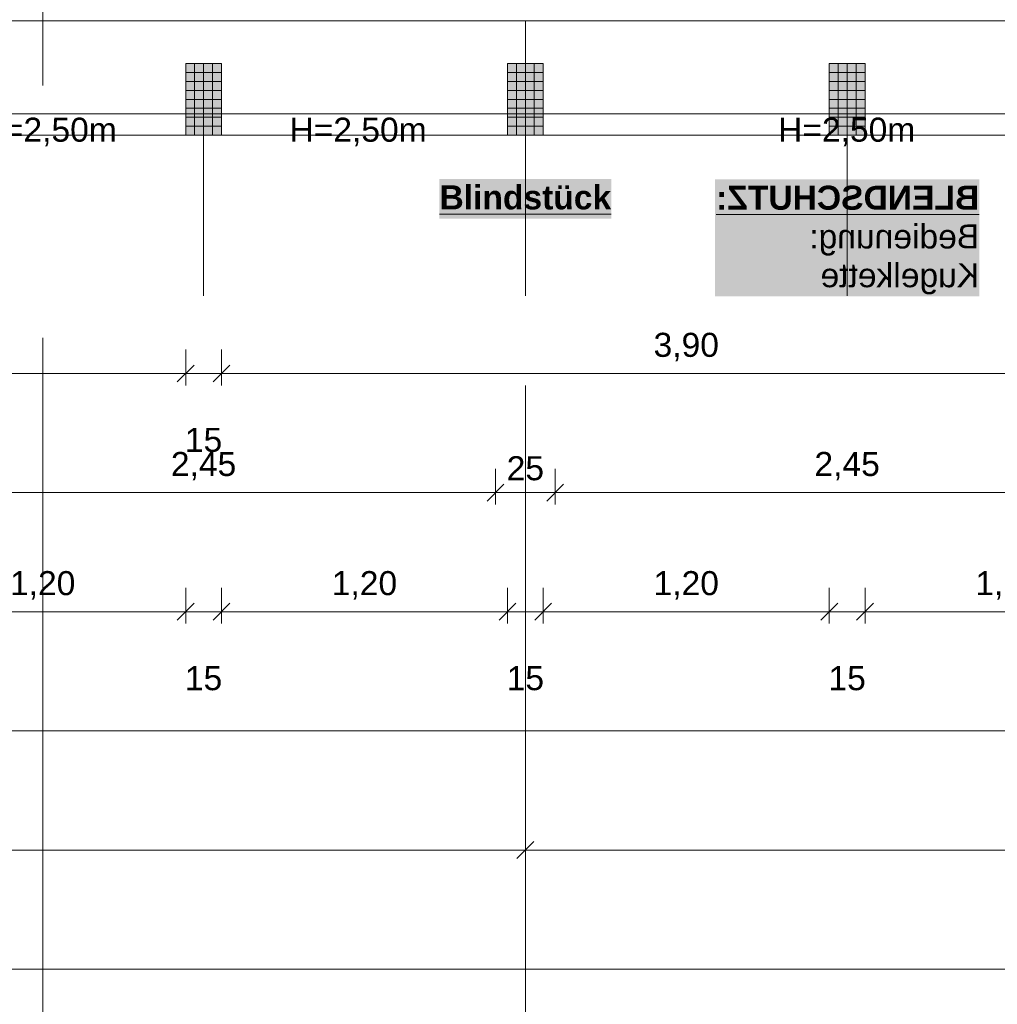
# Model space of a CAD drawing. Header units: metres. Extents: x -45 to 152, y -127 to 99.
# Tile 119 of 256: x -30.47 to -26.37, y -25.92 to -21.79. Entities that reach past the tile are written whole.
import ezdxf

# ---------------------------------------------------------------- set-up
doc = ezdxf.new("R2010")
doc.units = ezdxf.units.M
doc.header["$PDMODE"] = 1
doc.header["$PDSIZE"] = -2
doc.linetypes.add('Achsen 01', pattern=[5.291531, 3.175, -1.058062, 0.352704, -0.705764])
doc.linetypes.add('Raster 01', pattern=[2, 1, -1])
doc.layers.get('0').update_dxf_attribs({"lineweight": 25})
for name, color, linetype, lineweight, true_color in [('014_Fassadenarbeiten-000 Aufsicht Betonfertigteile', 7, 'Continuous', 9, 0xc0c0c0), ('031_Metallbauarbeiten-330 Aufsicht Metallbauarbeiten', 7, 'Continuous', 9, 0xa6a6a6), ('AV1-Achsen', 1, 'Achsen 01', 18, 0xff0000), ('AV1-Raster', 7, 'Raster 01', 9, 0xa6a6a6)]:
    doc.layers.add(name, color=color, linetype=linetype, lineweight=lineweight, true_color=true_color)
for name, color, linetype, lineweight in [('014_Fassadenarbeiten-330 Betonfertigteile vertikal', 7, 'Continuous', 9), ('030_Sonnenschutzarbeiten-BLENDSCHUTZ', 7, 'Continuous', 5), ('030_Sonnenschutzarbeiten-BLENDSCHUTZ  Beschriftung', 7, 'Continuous', 5), ('_1.35m (3D)', 7, 'Continuous', 9), ('_GRU (2D)', 7, 'Continuous', 9), ('_OG 2 (2D)', 7, 'Continuous', 9), ('_OG 2 - DS (2D)', 7, 'Continuous', 9), ('AV1-Schnitt Achsen', 7, 'Achsen 01', 18), ('Bemaßung-Bemaßung', 7, 'Continuous', 9)]:
    doc.layers.add(name, color=color, linetype=linetype, lineweight=lineweight)
doc.layers.get('0').freeze()
doc.styles.add('Arial', font='arial.ttf')
doc.styles.add('Arial (bold)', font='arialbd.ttf')
doc.dimstyles.new('COE 50', dxfattribs={"dimtxt": 126.090495, "dimasz": 0.001414, "dimexe": 0.001, "dimexo": 0.01, "dimgap": 0.001, "dimtad": 1, "dimdec": 3, "dimtxsty": 'Arial', "dimblk": 'VW_SLASH-4', "dimblk1": 'VW_SLASH-4', "dimblk2": 'VW_SLASH-4', "dimcen": 0, "dimadec": 3, "dimazin": 0, "dimtfac": 0.8, "dimtdec": 3, "dimtix": 1, "dimtmove": 0, "dimatfit": 0, "dimldrblk": 'VW_SLASH-3', "dimfxl": 0.002, "dimfxlon": 1, "dimfrac": 2, "dimtolj": 1, "dimarcsym": 0})
pattern_1 = [(-90, (0, 0), (0.0375, 0), [])]
pattern_2 = [(0, (0, 0), (2e-18, -0.0375), [])]

# ---------------------------------------------------------------- blocks, each defined once
blk = doc.blocks.new('Group-2')
at = {"layer": 'AV1-Raster'}
for p, q in [((-29.7, -22.95), (-29.7, 1.35)), ((-28.35, -22.95), (-28.35, 1.35)), ((-27, -22.95), (-27, 1.35))]:
    blk.add_line(p, q, dxfattribs=at)
blk = doc.blocks.new('1.35m (3D)')
at = {"layer": 'AV1-Raster', "color": 7}
blk.add_blockref('Group-2', (0, 0), dxfattribs=at)
blk = doc.blocks.new('Blendschutz Beschriftung')
at = {"layer": '030_Sonnenschutzarbeiten-BLENDSCHUTZ  Beschriftung', "color": 254, "linetype": 'Continuous', "transparency": 33554559}
blk.add_solid([(-0.554, -0.1644), (0.554, -0.1644), (-0.554, 0.3267), (0.554, 0.3267)], dxfattribs=at)
at = {"layer": '030_Sonnenschutzarbeiten-BLENDSCHUTZ  Beschriftung', "insert": (-0.554, 0.3002), "char_height": 0.100872, "attachment_point": 1, "line_spacing_factor": 0.967016, "style": 'Arial (bold)'}
blk.add_mtext('{\\LBLENDSCHUTZ:}{\\fArial|b0|i0|c0|p0;\\l\\PBedienung: \\PKugelkette }', dxfattribs=at)
blk = doc.blocks.new('VW_SLASH-4')
at = {"color": 0, "linetype": 'ByBlock', "lineweight": -2, "transparency": 16777216}
blk.add_line((0, 0), (-1, 0), dxfattribs=at)
at = {"color": 0, "linetype": 'Continuous', "lineweight": 15, "transparency": 16777216, "flags": 128}
blk.add_lwpolyline([(0.5, 0.5), (-0.5, -0.5)], dxfattribs=at)
blk = doc.blocks.new('*D24')
at = {"layer": '030_Sonnenschutzarbeiten-BLENDSCHUTZ', "color": 0, "lineweight": -2}
for p, q in [((-30.925, -22.025), (-30.925, -22.175)), ((-29.775, -22.025), (-29.775, -22.175)), ((-29.8457, -22.125), (-30.8543, -22.125))]:
    blk.add_line(p, q, dxfattribs=at)
at = {"layer": 'Defpoints', "color": 0}
for p in [(-30.925, -21.385), (-29.775, -21.385), (-30.925, -22.125)]:
    blk.add_point(p, dxfattribs=at)
at = {"layer": '030_Sonnenschutzarbeiten-BLENDSCHUTZ', "color": 0, "lineweight": -2, "xscale": 0.070693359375, "yscale": 0.070693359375, "zscale": 0.070693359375, "rotation": 180}
blk.add_blockref('VW_SLASH-4', (-30.925, -22.125), dxfattribs=at)
at = {"layer": '030_Sonnenschutzarbeiten-BLENDSCHUTZ', "color": 0, "lineweight": -2, "xscale": 0.070693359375, "yscale": 0.070693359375, "zscale": 0.070693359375}
blk.add_blockref('VW_SLASH-4', (-29.775, -22.125), dxfattribs=at)
at = {"layer": '030_Sonnenschutzarbeiten-BLENDSCHUTZ', "color": 0, "lineweight": 13, "insert": (-30.35, -22.0144), "char_height": 0.10087, "attachment_point": 5, "style": 'Arial'}
blk.add_mtext('\\A1;1,15', dxfattribs=at)
blk = doc.blocks.new('VW_SLASH-3')
at = {"color": 0, "linetype": 'ByBlock', "lineweight": -2, "transparency": 16777216}
blk.add_line((0, 0), (-1, 0), dxfattribs=at)
at = {"color": 0, "linetype": 'Continuous', "lineweight": 15, "transparency": 16777216, "flags": 128}
blk.add_lwpolyline([(0.5, 0.5), (-0.5, -0.5)], dxfattribs=at)
blk = doc.blocks.new('*D25')
at = {"layer": '030_Sonnenschutzarbeiten-BLENDSCHUTZ', "color": 0, "lineweight": -2}
for p, q in [((-29.625, -22.025), (-29.625, -22.175)), ((-28.475, -22.025), (-28.475, -22.175)), ((-28.5457, -22.125), (-29.5543, -22.125))]:
    blk.add_line(p, q, dxfattribs=at)
at = {"layer": 'Defpoints', "color": 0}
for p in [(-29.625, -21.385), (-28.475, -21.385), (-29.625, -22.125)]:
    blk.add_point(p, dxfattribs=at)
at = {"layer": '030_Sonnenschutzarbeiten-BLENDSCHUTZ', "color": 0, "lineweight": -2, "xscale": 0.070693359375, "yscale": 0.070693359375, "zscale": 0.070693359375, "rotation": 180}
blk.add_blockref('VW_SLASH-4', (-29.625, -22.125), dxfattribs=at)
at = {"layer": '030_Sonnenschutzarbeiten-BLENDSCHUTZ', "color": 0, "lineweight": -2, "xscale": 0.070693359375, "yscale": 0.070693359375, "zscale": 0.070693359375}
blk.add_blockref('VW_SLASH-4', (-28.475, -22.125), dxfattribs=at)
at = {"layer": '030_Sonnenschutzarbeiten-BLENDSCHUTZ', "color": 0, "lineweight": 13, "insert": (-29.05, -22.0144), "char_height": 0.10087, "attachment_point": 5, "style": 'Arial'}
blk.add_mtext('\\A1;1,15', dxfattribs=at)
blk = doc.blocks.new('*D26')
at = {"layer": '030_Sonnenschutzarbeiten-BLENDSCHUTZ', "color": 0, "lineweight": -2}
for p, q in [((-28.225, -22.025), (-28.225, -22.175)), ((-25.775, -22.025), (-25.775, -22.175)), ((-25.8457, -22.125), (-28.1543, -22.125))]:
    blk.add_line(p, q, dxfattribs=at)
at = {"layer": 'Defpoints', "color": 0}
for p in [(-28.225, -21.385), (-25.775, -21.385), (-28.225, -22.125)]:
    blk.add_point(p, dxfattribs=at)
at = {"layer": '030_Sonnenschutzarbeiten-BLENDSCHUTZ', "color": 0, "lineweight": -2, "xscale": 0.070693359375, "yscale": 0.070693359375, "zscale": 0.070693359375, "rotation": 180}
blk.add_blockref('VW_SLASH-4', (-28.225, -22.125), dxfattribs=at)
at = {"layer": '030_Sonnenschutzarbeiten-BLENDSCHUTZ', "color": 0, "lineweight": -2, "xscale": 0.070693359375, "yscale": 0.070693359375, "zscale": 0.070693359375}
blk.add_blockref('VW_SLASH-4', (-25.775, -22.125), dxfattribs=at)
at = {"layer": '030_Sonnenschutzarbeiten-BLENDSCHUTZ', "color": 0, "lineweight": 13, "insert": (-27, -22.0144), "char_height": 0.10087, "attachment_point": 5, "style": 'Arial'}
blk.add_mtext('\\A1;2,45', dxfattribs=at)
blk = doc.blocks.new('*D53')
at = {"layer": '030_Sonnenschutzarbeiten-BLENDSCHUTZ', "color": 0, "lineweight": -2}
for p, q in [((-28.475, -22.025), (-28.475, -22.175)), ((-28.225, -22.025), (-28.225, -22.175)), ((-28.2957, -22.125), (-28.4043, -22.125))]:
    blk.add_line(p, q, dxfattribs=at)
at = {"layer": 'Defpoints', "color": 0}
for p in [(-28.475, -21.36), (-28.225, -21.36), (-28.475, -22.125)]:
    blk.add_point(p, dxfattribs=at)
at = {"layer": '030_Sonnenschutzarbeiten-BLENDSCHUTZ', "color": 0, "lineweight": -2, "xscale": 0.070693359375, "yscale": 0.070693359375, "zscale": 0.070693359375, "rotation": 180}
blk.add_blockref('VW_SLASH-4', (-28.475, -22.125), dxfattribs=at)
at = {"layer": '030_Sonnenschutzarbeiten-BLENDSCHUTZ', "color": 0, "lineweight": -2, "xscale": 0.070693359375, "yscale": 0.070693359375, "zscale": 0.070693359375}
blk.add_blockref('VW_SLASH-4', (-28.225, -22.125), dxfattribs=at)
at = {"layer": '030_Sonnenschutzarbeiten-BLENDSCHUTZ', "color": 0, "lineweight": 13, "insert": (-28.35, -22.0235), "char_height": 0.10087, "attachment_point": 5, "style": 'Arial'}
blk.add_mtext('\\A1;25', dxfattribs=at)
blk = doc.blocks.new('*D434')
at = {"layer": 'Bemaßung-Bemaßung', "color": 0, "lineweight": -2}
for p, q in [((-39.15, -25.675), (-39.15, -25.825)), ((0, -25.675), (0, -25.825)), ((-0.0707, -25.775), (-39.0793, -25.775))]:
    blk.add_line(p, q, dxfattribs=at)
at = {"layer": 'Defpoints', "color": 0}
for p in [(-39.15, -21.6), (0, -21.6), (-39.15, -25.775)]:
    blk.add_point(p, dxfattribs=at)
at = {"layer": 'Bemaßung-Bemaßung', "color": 0, "lineweight": -2, "xscale": 0.070693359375, "yscale": 0.070693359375, "zscale": 0.070693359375, "rotation": 180}
blk.add_blockref('VW_SLASH-4', (-39.15, -25.775), dxfattribs=at)
at = {"layer": 'Bemaßung-Bemaßung', "color": 0, "lineweight": -2, "xscale": 0.070693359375, "yscale": 0.070693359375, "zscale": 0.070693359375}
blk.add_blockref('VW_SLASH-4', (0, -25.775), dxfattribs=at)
at = {"layer": 'Bemaßung-Bemaßung', "color": 0, "insert": (-19.575, -25.6341), "char_height": 0.15131, "attachment_point": 5, "style": 'Arial'}
blk.add_mtext('\\A1;39,15', dxfattribs=at)
blk = doc.blocks.new('*D436')
at = {"layer": 'Bemaßung-Bemaßung', "color": 0, "lineweight": -2}
for p, q in [((-33.75, -25.175), (-33.75, -25.325)), ((-28.35, -25.175), (-28.35, -25.325)), ((-28.4207, -25.275), (-33.6793, -25.275))]:
    blk.add_line(p, q, dxfattribs=at)
at = {"layer": 'Defpoints', "color": 0}
for p in [(-33.75, -21.6), (-28.35, -21.6), (-33.75, -25.275)]:
    blk.add_point(p, dxfattribs=at)
at = {"layer": 'Bemaßung-Bemaßung', "color": 0, "lineweight": -2, "xscale": 0.070693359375, "yscale": 0.070693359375, "zscale": 0.070693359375, "rotation": 180}
blk.add_blockref('VW_SLASH-4', (-33.75, -25.275), dxfattribs=at)
at = {"layer": 'Bemaßung-Bemaßung', "color": 0, "lineweight": -2, "xscale": 0.070693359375, "yscale": 0.070693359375, "zscale": 0.070693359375}
blk.add_blockref('VW_SLASH-4', (-28.35, -25.275), dxfattribs=at)
at = {"layer": 'Bemaßung-Bemaßung', "color": 0, "insert": (-31.05, -25.1644), "char_height": 0.10087, "attachment_point": 5, "style": 'Arial'}
blk.add_mtext('\\A1;5,40', dxfattribs=at)
blk = doc.blocks.new('*D437')
at = {"layer": 'Bemaßung-Bemaßung', "color": 0, "lineweight": -2}
for p, q in [((-28.35, -25.175), (-28.35, -25.325)), ((-22.95, -25.175), (-22.95, -25.325)), ((-23.0207, -25.275), (-28.2793, -25.275))]:
    blk.add_line(p, q, dxfattribs=at)
at = {"layer": 'Defpoints', "color": 0}
for p in [(-28.35, -21.6), (-22.95, -21.6), (-28.35, -25.275)]:
    blk.add_point(p, dxfattribs=at)
at = {"layer": 'Bemaßung-Bemaßung', "color": 0, "lineweight": -2, "xscale": 0.070693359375, "yscale": 0.070693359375, "zscale": 0.070693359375, "rotation": 180}
blk.add_blockref('VW_SLASH-4', (-28.35, -25.275), dxfattribs=at)
at = {"layer": 'Bemaßung-Bemaßung', "color": 0, "lineweight": -2, "xscale": 0.070693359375, "yscale": 0.070693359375, "zscale": 0.070693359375}
blk.add_blockref('VW_SLASH-4', (-22.95, -25.275), dxfattribs=at)
at = {"layer": 'Bemaßung-Bemaßung', "color": 0, "insert": (-25.65, -25.1644), "char_height": 0.10087, "attachment_point": 5, "style": 'Arial'}
blk.add_mtext('\\A1;5,40', dxfattribs=at)
blk = doc.blocks.new('*D458')
at = {"layer": 'Bemaßung-Bemaßung', "color": 0, "lineweight": -2}
for p, q in [((-39.825, -24.675), (-39.825, -24.825)), ((0.675, -24.675), (0.675, -24.825)), ((0.6043, -24.775), (-39.7543, -24.775))]:
    blk.add_line(p, q, dxfattribs=at)
at = {"layer": 'Defpoints', "color": 0}
for p in [(-39.825, -22.275), (0.675, -22.275), (-39.825, -24.775)]:
    blk.add_point(p, dxfattribs=at)
at = {"layer": 'Bemaßung-Bemaßung', "color": 0, "lineweight": -2, "xscale": 0.070693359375, "yscale": 0.070693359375, "zscale": 0.070693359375, "rotation": 180}
blk.add_blockref('VW_SLASH-4', (-39.825, -24.775), dxfattribs=at)
at = {"layer": 'Bemaßung-Bemaßung', "color": 0, "lineweight": -2, "xscale": 0.070693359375, "yscale": 0.070693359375, "zscale": 0.070693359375}
blk.add_blockref('VW_SLASH-4', (0.675, -24.775), dxfattribs=at)
at = {"layer": 'Bemaßung-Bemaßung', "color": 0, "insert": (-19.575, -24.6644), "char_height": 0.10087, "attachment_point": 5, "style": 'Arial'}
blk.add_mtext('\\A1;40,50', dxfattribs=at)
blk = doc.blocks.new('*D501')
at = {"layer": 'Bemaßung-Bemaßung', "color": 0, "linetype": 'Continuous', "lineweight": -2}
for p, q in [((-26.925, -24.175), (-26.925, -24.325)), ((-25.725, -24.175), (-25.725, -24.325)), ((-26.8543, -24.275), (-25.7957, -24.275))]:
    blk.add_line(p, q, dxfattribs=at)
at = {"layer": 'Defpoints', "color": 0}
for p in [(-26.925, -22.275), (-25.725, -22.275), (-25.725, -24.275)]:
    blk.add_point(p, dxfattribs=at)
at = {"layer": 'Bemaßung-Bemaßung', "color": 0, "lineweight": -2, "xscale": 0.070693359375, "yscale": 0.070693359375, "zscale": 0.070693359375, "rotation": 180}
blk.add_blockref('VW_SLASH-4', (-26.925, -24.275), dxfattribs=at)
at = {"layer": 'Bemaßung-Bemaßung', "color": 0, "lineweight": -2, "xscale": 0.070693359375, "yscale": 0.070693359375, "zscale": 0.070693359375}
blk.add_blockref('VW_SLASH-4', (-25.725, -24.275), dxfattribs=at)
at = {"layer": 'Bemaßung-Bemaßung', "color": 0, "insert": (-26.325, -24.1644), "char_height": 0.10087, "attachment_point": 5, "style": 'Arial'}
blk.add_mtext('\\A1;1,20', dxfattribs=at)
blk = doc.blocks.new('*D502')
at = {"layer": 'Bemaßung-Bemaßung', "color": 0, "linetype": 'Continuous', "lineweight": -2}
for p, q in [((-27.075, -24.175), (-27.075, -24.325)), ((-26.925, -24.175), (-26.925, -24.325)), ((-27.1457, -24.275), (-27.2164, -24.275)), ((-27.075, -24.275), (-26.925, -24.275)), ((-26.8543, -24.275), (-26.7836, -24.275))]:
    blk.add_line(p, q, dxfattribs=at)
at = {"layer": 'Defpoints', "color": 0}
for p in [(-27.075, -22.275), (-26.925, -22.275), (-26.925, -24.275)]:
    blk.add_point(p, dxfattribs=at)
at = {"layer": 'Bemaßung-Bemaßung', "color": 0, "lineweight": -2, "xscale": 0.070693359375, "yscale": 0.070693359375, "zscale": 0.070693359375}
blk.add_blockref('VW_SLASH-4', (-27.075, -24.275), dxfattribs=at)
at = {"layer": 'Bemaßung-Bemaßung', "color": 0, "lineweight": -2, "xscale": 0.070693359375, "yscale": 0.070693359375, "zscale": 0.070693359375, "rotation": 180}
blk.add_blockref('VW_SLASH-4', (-26.925, -24.275), dxfattribs=at)
at = {"layer": 'Bemaßung-Bemaßung', "color": 0, "insert": (-27, -24.5545), "char_height": 0.10087, "attachment_point": 5, "style": 'Arial'}
blk.add_mtext('\\A1;15', dxfattribs=at)
blk = doc.blocks.new('*D503')
at = {"layer": 'Bemaßung-Bemaßung', "color": 0, "linetype": 'Continuous', "lineweight": -2}
for p, q in [((-28.275, -24.175), (-28.275, -24.325)), ((-27.075, -24.175), (-27.075, -24.325)), ((-28.2043, -24.275), (-27.1457, -24.275))]:
    blk.add_line(p, q, dxfattribs=at)
at = {"layer": 'Defpoints', "color": 0}
for p in [(-28.275, -22.275), (-27.075, -22.275), (-27.075, -24.275)]:
    blk.add_point(p, dxfattribs=at)
at = {"layer": 'Bemaßung-Bemaßung', "color": 0, "lineweight": -2, "xscale": 0.070693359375, "yscale": 0.070693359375, "zscale": 0.070693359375, "rotation": 180}
blk.add_blockref('VW_SLASH-4', (-28.275, -24.275), dxfattribs=at)
at = {"layer": 'Bemaßung-Bemaßung', "color": 0, "lineweight": -2, "xscale": 0.070693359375, "yscale": 0.070693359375, "zscale": 0.070693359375}
blk.add_blockref('VW_SLASH-4', (-27.075, -24.275), dxfattribs=at)
at = {"layer": 'Bemaßung-Bemaßung', "color": 0, "insert": (-27.675, -24.1644), "char_height": 0.10087, "attachment_point": 5, "style": 'Arial'}
blk.add_mtext('\\A1;1,20', dxfattribs=at)
blk = doc.blocks.new('*D504')
at = {"layer": 'Bemaßung-Bemaßung', "color": 0, "linetype": 'Continuous', "lineweight": -2}
for p, q in [((-28.425, -24.175), (-28.425, -24.325)), ((-28.275, -24.175), (-28.275, -24.325)), ((-28.4957, -24.275), (-28.5664, -24.275)), ((-28.425, -24.275), (-28.275, -24.275)), ((-28.2043, -24.275), (-28.1336, -24.275))]:
    blk.add_line(p, q, dxfattribs=at)
at = {"layer": 'Defpoints', "color": 0}
for p in [(-28.425, -22.275), (-28.275, -22.275), (-28.275, -24.275)]:
    blk.add_point(p, dxfattribs=at)
at = {"layer": 'Bemaßung-Bemaßung', "color": 0, "lineweight": -2, "xscale": 0.070693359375, "yscale": 0.070693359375, "zscale": 0.070693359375}
blk.add_blockref('VW_SLASH-4', (-28.425, -24.275), dxfattribs=at)
at = {"layer": 'Bemaßung-Bemaßung', "color": 0, "lineweight": -2, "xscale": 0.070693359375, "yscale": 0.070693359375, "zscale": 0.070693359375, "rotation": 180}
blk.add_blockref('VW_SLASH-4', (-28.275, -24.275), dxfattribs=at)
at = {"layer": 'Bemaßung-Bemaßung', "color": 0, "insert": (-28.35, -24.5545), "char_height": 0.10087, "attachment_point": 5, "style": 'Arial'}
blk.add_mtext('\\A1;15', dxfattribs=at)
blk = doc.blocks.new('*D505')
at = {"layer": 'Bemaßung-Bemaßung', "color": 0, "linetype": 'Continuous', "lineweight": -2}
for p, q in [((-29.625, -24.175), (-29.625, -24.325)), ((-28.425, -24.175), (-28.425, -24.325)), ((-29.5543, -24.275), (-28.4957, -24.275))]:
    blk.add_line(p, q, dxfattribs=at)
at = {"layer": 'Defpoints', "color": 0}
for p in [(-29.625, -22.275), (-28.425, -22.275), (-28.425, -24.275)]:
    blk.add_point(p, dxfattribs=at)
at = {"layer": 'Bemaßung-Bemaßung', "color": 0, "lineweight": -2, "xscale": 0.070693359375, "yscale": 0.070693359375, "zscale": 0.070693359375, "rotation": 180}
blk.add_blockref('VW_SLASH-4', (-29.625, -24.275), dxfattribs=at)
at = {"layer": 'Bemaßung-Bemaßung', "color": 0, "lineweight": -2, "xscale": 0.070693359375, "yscale": 0.070693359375, "zscale": 0.070693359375}
blk.add_blockref('VW_SLASH-4', (-28.425, -24.275), dxfattribs=at)
at = {"layer": 'Bemaßung-Bemaßung', "color": 0, "insert": (-29.025, -24.1644), "char_height": 0.10087, "attachment_point": 5, "style": 'Arial'}
blk.add_mtext('\\A1;1,20', dxfattribs=at)
blk = doc.blocks.new('*D506')
at = {"layer": 'Bemaßung-Bemaßung', "color": 0, "linetype": 'Continuous', "lineweight": -2}
for p, q in [((-29.775, -24.175), (-29.775, -24.325)), ((-29.625, -24.175), (-29.625, -24.325)), ((-29.8457, -24.275), (-29.9164, -24.275)), ((-29.775, -24.275), (-29.625, -24.275)), ((-29.5543, -24.275), (-29.4836, -24.275))]:
    blk.add_line(p, q, dxfattribs=at)
at = {"layer": 'Defpoints', "color": 0}
for p in [(-29.775, -22.275), (-29.625, -22.275), (-29.625, -24.275)]:
    blk.add_point(p, dxfattribs=at)
at = {"layer": 'Bemaßung-Bemaßung', "color": 0, "lineweight": -2, "xscale": 0.070693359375, "yscale": 0.070693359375, "zscale": 0.070693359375}
blk.add_blockref('VW_SLASH-4', (-29.775, -24.275), dxfattribs=at)
at = {"layer": 'Bemaßung-Bemaßung', "color": 0, "lineweight": -2, "xscale": 0.070693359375, "yscale": 0.070693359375, "zscale": 0.070693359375, "rotation": 180}
blk.add_blockref('VW_SLASH-4', (-29.625, -24.275), dxfattribs=at)
at = {"layer": 'Bemaßung-Bemaßung', "color": 0, "insert": (-29.7, -24.5545), "char_height": 0.10087, "attachment_point": 5, "style": 'Arial'}
blk.add_mtext('\\A1;15', dxfattribs=at)
blk = doc.blocks.new('*D507')
at = {"layer": 'Bemaßung-Bemaßung', "color": 0, "linetype": 'Continuous', "lineweight": -2}
for p, q in [((-30.975, -24.175), (-30.975, -24.325)), ((-29.775, -24.175), (-29.775, -24.325)), ((-30.9043, -24.275), (-29.8457, -24.275))]:
    blk.add_line(p, q, dxfattribs=at)
at = {"layer": 'Defpoints', "color": 0}
for p in [(-30.975, -22.275), (-29.775, -22.275), (-29.775, -24.275)]:
    blk.add_point(p, dxfattribs=at)
at = {"layer": 'Bemaßung-Bemaßung', "color": 0, "lineweight": -2, "xscale": 0.070693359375, "yscale": 0.070693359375, "zscale": 0.070693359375, "rotation": 180}
blk.add_blockref('VW_SLASH-4', (-30.975, -24.275), dxfattribs=at)
at = {"layer": 'Bemaßung-Bemaßung', "color": 0, "lineweight": -2, "xscale": 0.070693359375, "yscale": 0.070693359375, "zscale": 0.070693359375}
blk.add_blockref('VW_SLASH-4', (-29.775, -24.275), dxfattribs=at)
at = {"layer": 'Bemaßung-Bemaßung', "color": 0, "insert": (-30.375, -24.1644), "char_height": 0.10087, "attachment_point": 5, "style": 'Arial'}
blk.add_mtext('\\A1;1,20', dxfattribs=at)
blk = doc.blocks.new('*D662')
at = {"layer": 'Bemaßung-Bemaßung', "color": 0, "linetype": 'Continuous', "lineweight": -2}
for p, q in [((-33.625, -23.175), (-33.625, -23.325)), ((-29.775, -23.175), (-29.775, -23.325)), ((-29.8457, -23.275), (-33.5543, -23.275))]:
    blk.add_line(p, q, dxfattribs=at)
at = {"layer": 'Defpoints', "color": 0}
for p in [(-33.625, -21.475), (-29.775, -21.475), (-33.625, -23.275)]:
    blk.add_point(p, dxfattribs=at)
at = {"layer": 'Bemaßung-Bemaßung', "color": 0, "lineweight": -2, "xscale": 0.070693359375, "yscale": 0.070693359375, "zscale": 0.070693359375, "rotation": 180}
blk.add_blockref('VW_SLASH-4', (-33.625, -23.275), dxfattribs=at)
at = {"layer": 'Bemaßung-Bemaßung', "color": 0, "lineweight": -2, "xscale": 0.070693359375, "yscale": 0.070693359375, "zscale": 0.070693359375}
blk.add_blockref('VW_SLASH-4', (-29.775, -23.275), dxfattribs=at)
at = {"layer": 'Bemaßung-Bemaßung', "color": 0, "insert": (-31.7, -23.1644), "char_height": 0.10087, "attachment_point": 5, "style": 'Arial'}
blk.add_mtext('\\A1;3,85', dxfattribs=at)
blk = doc.blocks.new('*D663')
at = {"layer": 'Bemaßung-Bemaßung', "color": 0, "linetype": 'Continuous', "lineweight": -2}
for p, q in [((-29.775, -23.175), (-29.775, -23.325)), ((-29.625, -23.175), (-29.625, -23.325)), ((-29.8457, -23.275), (-29.9164, -23.275)), ((-29.625, -23.275), (-29.775, -23.275)), ((-29.5543, -23.275), (-29.4836, -23.275))]:
    blk.add_line(p, q, dxfattribs=at)
at = {"layer": 'Defpoints', "color": 0}
for p in [(-29.775, -21.475), (-29.625, -21.475), (-29.775, -23.275)]:
    blk.add_point(p, dxfattribs=at)
at = {"layer": 'Bemaßung-Bemaßung', "color": 0, "lineweight": -2, "xscale": 0.070693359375, "yscale": 0.070693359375, "zscale": 0.070693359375}
blk.add_blockref('VW_SLASH-4', (-29.775, -23.275), dxfattribs=at)
at = {"layer": 'Bemaßung-Bemaßung', "color": 0, "lineweight": -2, "xscale": 0.070693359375, "yscale": 0.070693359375, "zscale": 0.070693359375, "rotation": 180}
blk.add_blockref('VW_SLASH-4', (-29.625, -23.275), dxfattribs=at)
at = {"layer": 'Bemaßung-Bemaßung', "color": 0, "insert": (-29.7, -23.5545), "char_height": 0.10087, "attachment_point": 5, "style": 'Arial'}
blk.add_mtext('\\A1;15', dxfattribs=at)
blk = doc.blocks.new('*D664')
at = {"layer": 'Bemaßung-Bemaßung', "color": 0, "linetype": 'Continuous', "lineweight": -2}
for p, q in [((-29.625, -23.175), (-29.625, -23.325)), ((-25.725, -23.175), (-25.725, -23.325)), ((-25.7957, -23.275), (-29.5543, -23.275))]:
    blk.add_line(p, q, dxfattribs=at)
at = {"layer": 'Defpoints', "color": 0}
for p in [(-29.625, -21.475), (-25.725, -21.475), (-29.625, -23.275)]:
    blk.add_point(p, dxfattribs=at)
at = {"layer": 'Bemaßung-Bemaßung', "color": 0, "lineweight": -2, "xscale": 0.070693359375, "yscale": 0.070693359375, "zscale": 0.070693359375, "rotation": 180}
blk.add_blockref('VW_SLASH-4', (-29.625, -23.275), dxfattribs=at)
at = {"layer": 'Bemaßung-Bemaßung', "color": 0, "lineweight": -2, "xscale": 0.070693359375, "yscale": 0.070693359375, "zscale": 0.070693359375}
blk.add_blockref('VW_SLASH-4', (-25.725, -23.275), dxfattribs=at)
at = {"layer": 'Bemaßung-Bemaßung', "color": 0, "insert": (-27.675, -23.1644), "char_height": 0.10087, "attachment_point": 5, "style": 'Arial'}
blk.add_mtext('\\A1;3,90', dxfattribs=at)
blk = doc.blocks.new('*D738')
at = {"layer": 'Bemaßung-Bemaßung', "color": 0, "lineweight": -2}
for p, q in [((-30.925, -23.675), (-30.925, -23.825)), ((-28.475, -23.675), (-28.475, -23.825)), ((-28.5457, -23.775), (-30.8543, -23.775))]:
    blk.add_line(p, q, dxfattribs=at)
at = {"layer": 'Defpoints', "color": 0}
for p in [(-30.925, -21.475), (-28.475, -21.475), (-30.925, -23.775)]:
    blk.add_point(p, dxfattribs=at)
at = {"layer": 'Bemaßung-Bemaßung', "color": 0, "lineweight": -2, "xscale": 0.070693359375, "yscale": 0.070693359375, "zscale": 0.070693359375, "rotation": 180}
blk.add_blockref('VW_SLASH-4', (-30.925, -23.775), dxfattribs=at)
at = {"layer": 'Bemaßung-Bemaßung', "color": 0, "lineweight": -2, "xscale": 0.070693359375, "yscale": 0.070693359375, "zscale": 0.070693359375}
blk.add_blockref('VW_SLASH-4', (-28.475, -23.775), dxfattribs=at)
at = {"layer": 'Bemaßung-Bemaßung', "color": 0, "insert": (-29.7, -23.6644), "char_height": 0.10087, "attachment_point": 5, "style": 'Arial'}
blk.add_mtext('\\A1;2,45', dxfattribs=at)
blk = doc.blocks.new('*D739')
at = {"layer": 'Bemaßung-Bemaßung', "color": 0, "lineweight": -2}
for p, q in [((-28.475, -23.675), (-28.475, -23.825)), ((-28.225, -23.675), (-28.225, -23.825)), ((-28.2957, -23.775), (-28.4043, -23.775))]:
    blk.add_line(p, q, dxfattribs=at)
at = {"layer": 'Defpoints', "color": 0}
for p in [(-28.475, -21.475), (-28.225, -21.475), (-28.475, -23.775)]:
    blk.add_point(p, dxfattribs=at)
at = {"layer": 'Bemaßung-Bemaßung', "color": 0, "lineweight": -2, "xscale": 0.070693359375, "yscale": 0.070693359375, "zscale": 0.070693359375, "rotation": 180}
blk.add_blockref('VW_SLASH-4', (-28.475, -23.775), dxfattribs=at)
at = {"layer": 'Bemaßung-Bemaßung', "color": 0, "lineweight": -2, "xscale": 0.070693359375, "yscale": 0.070693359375, "zscale": 0.070693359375}
blk.add_blockref('VW_SLASH-4', (-28.225, -23.775), dxfattribs=at)
at = {"layer": 'Bemaßung-Bemaßung', "color": 0, "insert": (-28.35, -23.6735), "char_height": 0.10087, "attachment_point": 5, "style": 'Arial'}
blk.add_mtext('\\A1;25', dxfattribs=at)
blk = doc.blocks.new('*D740')
at = {"layer": 'Bemaßung-Bemaßung', "color": 0, "lineweight": -2}
for p, q in [((-28.225, -23.675), (-28.225, -23.825)), ((-25.775, -23.675), (-25.775, -23.825)), ((-25.8457, -23.775), (-28.1543, -23.775))]:
    blk.add_line(p, q, dxfattribs=at)
at = {"layer": 'Defpoints', "color": 0}
for p in [(-28.225, -21.475), (-25.775, -21.475), (-28.225, -23.775)]:
    blk.add_point(p, dxfattribs=at)
at = {"layer": 'Bemaßung-Bemaßung', "color": 0, "lineweight": -2, "xscale": 0.070693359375, "yscale": 0.070693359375, "zscale": 0.070693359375, "rotation": 180}
blk.add_blockref('VW_SLASH-4', (-28.225, -23.775), dxfattribs=at)
at = {"layer": 'Bemaßung-Bemaßung', "color": 0, "lineweight": -2, "xscale": 0.070693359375, "yscale": 0.070693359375, "zscale": 0.070693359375}
blk.add_blockref('VW_SLASH-4', (-25.775, -23.775), dxfattribs=at)
at = {"layer": 'Bemaßung-Bemaßung', "color": 0, "insert": (-27, -23.6644), "char_height": 0.10087, "attachment_point": 5, "style": 'Arial'}
blk.add_mtext('\\A1;2,45', dxfattribs=at)
blk = doc.blocks.new('Group-734')
at = {"layer": 'AV1-Achsen'}
blk.add_line((-28.35, -26.5), (-28.35, 4.9), dxfattribs=at)
blk = doc.blocks.new('Group-749')
at = {"layer": 'AV1-Schnitt Achsen'}
blk.add_line((-30.375, -26.3), (-30.375, 4.7), dxfattribs=at)
blk = doc.blocks.new('GRU (2D)')
at = {"layer": 'AV1-Achsen', "color": 7}
blk.add_blockref('Group-734', (0, 0), dxfattribs=at)
at = {"layer": 'AV1-Schnitt Achsen', "color": 7}
blk.add_blockref('Group-749', (0, 0), dxfattribs=at)
blk = doc.blocks.new('OG 2 - DS (2D)')
at = {"layer": '030_Sonnenschutzarbeiten-BLENDSCHUTZ', "color": 30, "transparency": 33554610}
blk.add_solid([(-28.7111, -22.6254), (-27.9889, -22.6254), (-28.7111, -22.4589), (-27.9889, -22.4589)], dxfattribs=at)
blk.add_solid([(-28.7111, -22.6254), (-27.9889, -22.6254), (-28.7111, -22.4589), (-27.9889, -22.4589)], dxfattribs=at)
at = {"layer": '030_Sonnenschutzarbeiten-BLENDSCHUTZ  Beschriftung', "color": 7, "xscale": -1}
blk.add_blockref('Blendschutz Beschriftung', (-27, -22.7874), dxfattribs=at)
at = {"layer": '030_Sonnenschutzarbeiten-BLENDSCHUTZ', "color": 7, "char_height": 0.10087, "attachment_point": 1, "line_spacing_factor": 0.969122, "style": 'Arial'}
for insert in [(-30.6397, -22.2018), (-29.3397, -22.2018), (-27.2897, -22.2018)]:
    blk.add_mtext('H=2,50m', dxfattribs=dict(at, insert=insert))
at = {"layer": '030_Sonnenschutzarbeiten-BLENDSCHUTZ', "color": 7, "insert": (-28.35, -22.4858), "char_height": 0.100872, "width": 0.722129, "attachment_point": 2, "line_spacing_factor": 0.969122, "style": 'Arial (bold)'}
blk.add_mtext('{\\LB}{\\Llindstück }', dxfattribs=at)
at = {"layer": '030_Sonnenschutzarbeiten-BLENDSCHUTZ', "color": 251, "lineweight": 13}
dim = blk.add_linear_dim(base=(-28.475, -22.125), p1=(-28.225, -21.36), p2=(-28.475, -21.36), text='25', dimstyle='COE 50', override={"dimtxt": 0.100872, "dimasz": 0.070693, "dimexe": 0.05, "dimgap": 0.05, "dimpost": '<>', "dimtxsty": 'Arial', "dimtmove": 2, "dimfxl": 0.1}, dxfattribs=at)
dim.commit()
dim.dimension.update_dxf_attribs({"geometry": '*D53', "text_midpoint": (-28.35, -22.0235)})
at = {"layer": '030_Sonnenschutzarbeiten-BLENDSCHUTZ', "color": 7, "lineweight": 13}
dim = blk.add_linear_dim(base=(-30.925, -22.125), p1=(-29.775, -21.385), p2=(-30.925, -21.385), text='1,15', dimstyle='COE 50', override={"dimtxt": 0.100872, "dimasz": 0.070693, "dimexe": 0.05, "dimgap": 0.05, "dimpost": '<>', "dimtxsty": 'Arial', "dimtmove": 2, "dimfxl": 0.1}, dxfattribs=at)
dim.commit()
dim.dimension.update_dxf_attribs({"geometry": '*D24', "text_midpoint": (-30.35, -22.0144)})
for p1, p2, text, picture, middle in [((-28.475, -21.385), (-29.625, -21.385), '1,15', '*D25', (-29.05, -22.0144)), ((-25.775, -21.385), (-28.225, -21.385), '2,45', '*D26', (-27, -22.0144))]:
    dim = blk.add_aligned_dim(p1=p1, p2=p2, distance=0.74, text=text, dimstyle='COE 50', override={"dimtxt": 0.100872, "dimasz": 0.070693, "dimexe": 0.05, "dimgap": 0.05, "dimpost": '<>', "dimtxsty": 'Arial', "dimtmove": 2, "dimfxl": 0.1}, dxfattribs=at)
    dim.commit()
    dim.dimension.update_dxf_attribs({"geometry": picture, "text_midpoint": middle})
blk = doc.blocks.new('OG 2 (2D)')
at = {"layer": '014_Fassadenarbeiten-000 Aufsicht Betonfertigteile', "flags": 128}
blk.add_lwpolyline([(-39.455, -21.905), (0.305, -21.905), (0.675, -22.275), (-39.825, -22.275)], close=True, dxfattribs=at)
at = {"layer": 'Bemaßung-Bemaßung'}
dim = blk.add_linear_dim(base=(-39.825, -24.775), p1=(0.675, -22.275), p2=(-39.825, -22.275), text='40,50', dimstyle='COE 50', override={"dimtxt": 0.100872, "dimasz": 0.070693, "dimexe": 0.05, "dimgap": 0.05, "dimpost": '<>', "dimtxsty": 'Arial', "dimtmove": 2, "dimfxl": 0.1}, dxfattribs=at)
dim.commit()
dim.dimension.update_dxf_attribs({"geometry": '*D458', "text_midpoint": (-19.575, -24.6644)})
at = {"layer": 'Bemaßung-Bemaßung', "linetype": 'Continuous'}
for base, p1, p2, text, override, picture, middle in [((-29.775, -24.275), (-30.975, -22.275), (-29.775, -22.275), '1,20', {"dimtxt": 0.100872, "dimasz": 0.070693, "dimexe": 0.05, "dimgap": 0.05, "dimpost": '<>', "dimtxsty": 'Arial', "dimtmove": 2, "dimfxl": 0.1}, '*D507', (-30.375, -24.1644)), ((-29.625, -24.275), (-29.775, -22.275), (-29.625, -22.275), '15', {"dimtxt": 0.100872, "dimasz": 0.070693, "dimexe": 0.05, "dimgap": 0.05, "dimpost": '<>', "dimtxsty": 'Arial', "dimtix": 0, "dimtmove": 2, "dimfxl": 0.1}, '*D506', (-29.7, -24.5545)), ((-28.425, -24.275), (-29.625, -22.275), (-28.425, -22.275), '1,20', {"dimtxt": 0.100872, "dimasz": 0.070693, "dimexe": 0.05, "dimgap": 0.05, "dimpost": '<>', "dimtxsty": 'Arial', "dimtmove": 2, "dimfxl": 0.1}, '*D505', (-29.025, -24.1644)), ((-28.275, -24.275), (-28.425, -22.275), (-28.275, -22.275), '15', {"dimtxt": 0.100872, "dimasz": 0.070693, "dimexe": 0.05, "dimgap": 0.05, "dimpost": '<>', "dimtxsty": 'Arial', "dimtix": 0, "dimtmove": 2, "dimfxl": 0.1}, '*D504', (-28.35, -24.5545)), ((-27.075, -24.275), (-28.275, -22.275), (-27.075, -22.275), '1,20', {"dimtxt": 0.100872, "dimasz": 0.070693, "dimexe": 0.05, "dimgap": 0.05, "dimpost": '<>', "dimtxsty": 'Arial', "dimtmove": 2, "dimfxl": 0.1}, '*D503', (-27.675, -24.1644)), ((-26.925, -24.275), (-27.075, -22.275), (-26.925, -22.275), '15', {"dimtxt": 0.100872, "dimasz": 0.070693, "dimexe": 0.05, "dimgap": 0.05, "dimpost": '<>', "dimtxsty": 'Arial', "dimtix": 0, "dimtmove": 2, "dimfxl": 0.1}, '*D502', (-27, -24.5545)), ((-25.725, -24.275), (-26.925, -22.275), (-25.725, -22.275), '1,20', {"dimtxt": 0.100872, "dimasz": 0.070693, "dimexe": 0.05, "dimgap": 0.05, "dimpost": '<>', "dimtxsty": 'Arial', "dimtmove": 2, "dimfxl": 0.1}, '*D501', (-26.325, -24.1644))]:
    dim = blk.add_linear_dim(base=base, p1=p1, p2=p2, text=text, dimstyle='COE 50', override=override, dxfattribs=at)
    dim.commit()
    dim.dimension.update_dxf_attribs({"geometry": picture, "text_midpoint": middle})
at = {"color": 255}
blk.add_wipeout([(-28.35, -21.795), (-25.65, -21.795), (-25.65, -22.185), (-28.35, -22.185)], dxfattribs=at).dxf.layer = '031_Metallbauarbeiten-330 Aufsicht Metallbauarbeiten'
at = {"layer": '014_Fassadenarbeiten-330 Betonfertigteile vertikal', "linetype": 'Continuous', "lineweight": 0}
blk.add_hatch(color=9, dxfattribs=at).paths.add_polyline_path([(-27.075, -21.975), (-26.925, -21.975), (-26.925, -22.275), (-27.075, -22.275)])
at = {"layer": '014_Fassadenarbeiten-330 Betonfertigteile vertikal', "linetype": 'Continuous', "lineweight": 9}
h = blk.add_hatch(dxfattribs=at)
h.set_pattern_fill('Stahlbetonfertigteil', color=8, style=0, pattern_type=2)
h.set_pattern_definition(pattern_1)
h.paths.add_polyline_path([(-27.075, -21.975), (-26.925, -21.975), (-26.925, -22.275), (-27.075, -22.275)])
at = {"layer": '014_Fassadenarbeiten-330 Betonfertigteile vertikal', "linetype": 'Continuous', "lineweight": 13}
h = blk.add_hatch(dxfattribs=at)
h.set_pattern_fill('Stahlbetonfertigteil-1', color=8, style=0, pattern_type=2)
h.set_pattern_definition(pattern_2)
h.paths.add_polyline_path([(-27.075, -21.975), (-26.925, -21.975), (-26.925, -22.275), (-27.075, -22.275)])
at = {"layer": '014_Fassadenarbeiten-330 Betonfertigteile vertikal', "flags": 128}
blk.add_lwpolyline([(-27.075, -21.975), (-26.925, -21.975), (-26.925, -22.275), (-27.075, -22.275)], close=True, dxfattribs=at)
at = {"layer": '031_Metallbauarbeiten-330 Aufsicht Metallbauarbeiten', "flags": 128}
blk.add_lwpolyline([(-28.35, -21.795), (-25.65, -21.795), (-25.65, -22.185), (-28.35, -22.185)], close=True, dxfattribs=at)
at = {"layer": 'Bemaßung-Bemaßung'}
dim = blk.add_linear_dim(base=(-28.225, -23.775), p1=(-25.775, -21.475), p2=(-28.225, -21.475), text='2,45', dimstyle='COE 50', override={"dimtxt": 0.100872, "dimasz": 0.070693, "dimexe": 0.05, "dimgap": 0.05, "dimpost": '<>', "dimtxsty": 'Arial', "dimtmove": 2, "dimfxl": 0.1}, dxfattribs=at)
dim.commit()
dim.dimension.update_dxf_attribs({"geometry": '*D740', "text_midpoint": (-27, -23.6644)})
at = {"color": 255}
blk.add_wipeout([(-31.05, -21.795), (-28.35, -21.795), (-28.35, -22.185), (-31.05, -22.185)], dxfattribs=at).dxf.layer = '031_Metallbauarbeiten-330 Aufsicht Metallbauarbeiten'
at = {"layer": '014_Fassadenarbeiten-330 Betonfertigteile vertikal', "linetype": 'Continuous', "lineweight": 0}
for points in [[(-29.775, -21.975), (-29.625, -21.975), (-29.625, -22.275), (-29.775, -22.275)], [(-28.425, -21.975), (-28.275, -21.975), (-28.275, -22.275), (-28.425, -22.275)]]:
    blk.add_hatch(color=9, dxfattribs=at).paths.add_polyline_path(points)
at = {"layer": '014_Fassadenarbeiten-330 Betonfertigteile vertikal', "linetype": 'Continuous', "lineweight": 9}
h = blk.add_hatch(dxfattribs=at)
h.set_pattern_fill('Stahlbetonfertigteil', color=8, style=0, pattern_type=2)
h.set_pattern_definition(pattern_1)
h.paths.add_polyline_path([(-29.775, -21.975), (-29.625, -21.975), (-29.625, -22.275), (-29.775, -22.275)])
at = {"layer": '014_Fassadenarbeiten-330 Betonfertigteile vertikal', "linetype": 'Continuous', "lineweight": 13}
h = blk.add_hatch(dxfattribs=at)
h.set_pattern_fill('Stahlbetonfertigteil-1', color=8, style=0, pattern_type=2)
h.set_pattern_definition(pattern_2)
h.paths.add_polyline_path([(-29.775, -21.975), (-29.625, -21.975), (-29.625, -22.275), (-29.775, -22.275)])
at = {"layer": '014_Fassadenarbeiten-330 Betonfertigteile vertikal', "linetype": 'Continuous', "lineweight": 9}
h = blk.add_hatch(dxfattribs=at)
h.set_pattern_fill('Stahlbetonfertigteil', color=8, style=0, pattern_type=2)
h.set_pattern_definition(pattern_1)
h.paths.add_polyline_path([(-28.425, -21.975), (-28.275, -21.975), (-28.275, -22.275), (-28.425, -22.275)])
at = {"layer": '014_Fassadenarbeiten-330 Betonfertigteile vertikal', "linetype": 'Continuous', "lineweight": 13}
h = blk.add_hatch(dxfattribs=at)
h.set_pattern_fill('Stahlbetonfertigteil-1', color=8, style=0, pattern_type=2)
h.set_pattern_definition(pattern_2)
h.paths.add_polyline_path([(-28.425, -21.975), (-28.275, -21.975), (-28.275, -22.275), (-28.425, -22.275)])
at = {"layer": '014_Fassadenarbeiten-330 Betonfertigteile vertikal', "flags": 128}
for points in [[(-29.775, -21.975), (-29.625, -21.975), (-29.625, -22.275), (-29.775, -22.275)], [(-28.425, -21.975), (-28.275, -21.975), (-28.275, -22.275), (-28.425, -22.275)]]:
    blk.add_lwpolyline(points, close=True, dxfattribs=at)
at = {"layer": '031_Metallbauarbeiten-330 Aufsicht Metallbauarbeiten', "flags": 128}
blk.add_lwpolyline([(-31.05, -21.795), (-28.35, -21.795), (-28.35, -22.185), (-31.05, -22.185)], close=True, dxfattribs=at)
at = {"layer": 'Bemaßung-Bemaßung', "linetype": 'Continuous'}
for base, p1, p2, text, override, picture, middle in [((-33.625, -23.275), (-29.775, -21.475), (-33.625, -21.475), '3,85', {"dimtxt": 0.100872, "dimasz": 0.070693, "dimexe": 0.05, "dimgap": 0.05, "dimpost": '<>', "dimtxsty": 'Arial', "dimtmove": 2, "dimfxl": 0.1}, '*D662', (-31.7, -23.1644)), ((-29.775, -23.275), (-29.625, -21.475), (-29.775, -21.475), '15', {"dimtxt": 0.100872, "dimasz": 0.070693, "dimexe": 0.05, "dimgap": 0.05, "dimpost": '<>', "dimtxsty": 'Arial', "dimtix": 0, "dimtmove": 2, "dimfxl": 0.1}, '*D663', (-29.7, -23.5545)), ((-29.625, -23.275), (-25.725, -21.475), (-29.625, -21.475), '3,90', {"dimtxt": 0.100872, "dimasz": 0.070693, "dimexe": 0.05, "dimgap": 0.05, "dimpost": '<>', "dimtxsty": 'Arial', "dimtmove": 2, "dimfxl": 0.1}, '*D664', (-27.675, -23.1644))]:
    dim = blk.add_linear_dim(base=base, p1=p1, p2=p2, text=text, dimstyle='COE 50', override=override, dxfattribs=at)
    dim.commit()
    dim.dimension.update_dxf_attribs({"geometry": picture, "text_midpoint": middle})
at = {"layer": 'Bemaßung-Bemaßung'}
for base, p1, p2, text, picture, middle in [((-30.925, -23.775), (-28.475, -21.475), (-30.925, -21.475), '2,45', '*D738', (-29.7, -23.6644)), ((-28.475, -23.775), (-28.225, -21.475), (-28.475, -21.475), '25', '*D739', (-28.35, -23.6735))]:
    dim = blk.add_linear_dim(base=base, p1=p1, p2=p2, text=text, dimstyle='COE 50', override={"dimtxt": 0.100872, "dimasz": 0.070693, "dimexe": 0.05, "dimgap": 0.05, "dimpost": '<>', "dimtxsty": 'Arial', "dimtmove": 2, "dimfxl": 0.1}, dxfattribs=at)
    dim.commit()
    dim.dimension.update_dxf_attribs({"geometry": picture, "text_midpoint": middle})
at = {"layer": 'Bemaßung-Bemaßung', "color": 1}
for base, p1, p2, text, override, picture, middle in [((-39.15, -25.775), (0, -21.6), (-39.15, -21.6), '39,15', {"dimtxt": 0.151309, "dimasz": 0.070693, "dimexe": 0.05, "dimgap": 0.05, "dimpost": '<>', "dimtxsty": 'Arial', "dimtmove": 2, "dimfxl": 0.1}, '*D434', (-19.575, -25.6341)), ((-33.75, -25.275), (-28.35, -21.6), (-33.75, -21.6), '5,40', {"dimtxt": 0.100872, "dimasz": 0.070693, "dimexe": 0.05, "dimgap": 0.05, "dimpost": '<>', "dimtxsty": 'Arial', "dimtmove": 2, "dimfxl": 0.1}, '*D436', (-31.05, -25.1644)), ((-28.35, -25.275), (-22.95, -21.6), (-28.35, -21.6), '5,40', {"dimtxt": 0.100872, "dimasz": 0.070693, "dimexe": 0.05, "dimgap": 0.05, "dimpost": '<>', "dimtxsty": 'Arial', "dimtmove": 2, "dimfxl": 0.1}, '*D437', (-25.65, -25.1644))]:
    dim = blk.add_linear_dim(base=base, p1=p1, p2=p2, text=text, dimstyle='COE 50', override=override, dxfattribs=at)
    dim.commit()
    dim.dimension.update_dxf_attribs({"geometry": picture, "text_midpoint": middle})

msp = doc.modelspace()

# ---------------------------------------------------------------- block references
at = {"layer": '_1.35m (3D)'}
msp.add_blockref('1.35m (3D)', (0, 0), dxfattribs=at)

# ---------------------------------------------------------------- next in the draw order: block references
at = {"layer": '_OG 2 - DS (2D)'}
msp.add_blockref('OG 2 - DS (2D)', (0, 0), dxfattribs=at)

# ---------------------------------------------------------------- next in the draw order: block references
at = {"layer": '_OG 2 (2D)'}
msp.add_blockref('OG 2 (2D)', (0, 0), dxfattribs=at)

# ---------------------------------------------------------------- next in the draw order: block references
at = {"layer": '_GRU (2D)'}
msp.add_blockref('GRU (2D)', (0, 0), dxfattribs=at)

doc.saveas('drawing.dxf')
